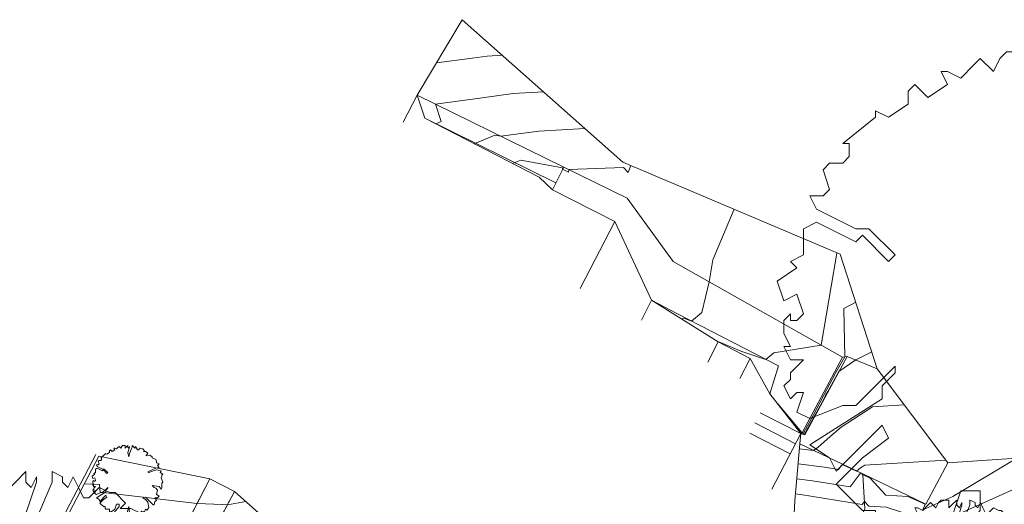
# Model space of a CAD drawing. Header units: metres. Extents: x 3490449 to 3490968, y 5754217 to 5754743.
# Tile 129 of 212: x 3490683 to 3490711, y 5754658 to 5754672. Entities that reach past the tile are written whole.
import ezdxf

# ---------------------------------------------------------------- set-up
doc = ezdxf.new("R2010")
doc.units = ezdxf.units.M
doc.header["$LTSCALE"] = 0.25
doc.linetypes.add('Kartierung-07$0$AUSGEZOGEN', pattern=[0])
for name, color, linetype, lineweight, true_color in [('Kartierung-07$0$$BRUCH', 7, 'Continuous', 18, 0x82563a), ('Kartierung-07$0$$HOEHEN_Haupt', 7, 'Continuous', 18, 0x82563a), ('Kartierung-07$0$$HOEHEN_Mittel', 7, 'Continuous', 18, 0x82563a), ('Kartierung-07$0$B_Bau', 7, 'Continuous', 18, 0x82563a), ('Kartierung-07$0$B_Baum', 7, 'Continuous', 18, 0x82563a), ('Kartierung-07$0$B_Befestigt', 7, 'Continuous', 18, 0x82563a), ('Kartierung-07$0$B_Hecke', 7, 'Continuous', 18, 0x82563a), ('Kartierung-07$0$B_Mauer', 7, 'Kartierung-07$0$AUSGEZOGEN', 18, 0x82563a), ('Kartierung-07$0$Hilfe_DGM', 7, 'Continuous', 18, 0x82563a)]:
    doc.layers.add(name, color=color, linetype=linetype, lineweight=lineweight, true_color=true_color)

# ---------------------------------------------------------------- blocks, each defined once
blk = doc.blocks.new('Kartierung-07$0$B_Baum')
at = {"layer": 'Kartierung-07$0$B_Baum'}
blk.add_lwpolyline([(-0.4417, -0.1918), (-0.4667, -0.1793), (-0.4542, -0.1418), (-0.4667, -0.1418), (-0.4792, -0.1543), (-0.4917, -0.1293), (-0.4792, -0.1168), (-0.4792, -0.1043), (-0.4542, -0.0793), (-0.4792, -0.0793), (-0.4917, -0.0543), (-0.4792, -0.0543), (-0.4917, -0.0293), (-0.4917, -0.0043), (-0.4792, 0.0082), (-0.4792, -0.0043), (-0.4667, -0.0043), (-0.4542, 0.0082), (-0.4667, 0.0457), (-0.4917, 0.0332), (-0.5042, 0.0707), (-0.4667, 0.0957), (-0.4792, 0.1082), (-0.4542, 0.1207), (-0.4542, 0.1457), (-0.4542, 0.1707), (-0.4292, 0.1832), (-0.3542, 0.1457), (-0.3417, 0.1582), (-0.2917, 0.1082), (-0.2792, 0.1207), (-0.3292, 0.1707), (-0.3542, 0.1707), (-0.4292, 0.2082), (-0.4417, 0.2332), (-0.4167, 0.2332), (-0.4042, 0.2457), (-0.4167, 0.2832), (-0.4042, 0.2957), (-0.3792, 0.2957), (-0.3667, 0.3082), (-0.3667, 0.3332), (-0.3792, 0.3332), (-0.3167, 0.3832), (-0.3167, 0.3957), (-0.2917, 0.3832), (-0.2542, 0.4082), (-0.2542, 0.4332), (-0.2417, 0.4457), (-0.2167, 0.4207), (-0.1792, 0.4457), (-0.1917, 0.4707), (-0.1792, 0.4707), (-0.1542, 0.4582), (-0.1292, 0.4832), (-0.1167, 0.4957), (-0.0917, 0.4707), (-0.0792, 0.4957), (-0.0667, 0.5082), (-0.0292, 0.5082), (-0.0292, 0.4707), (-0.0167, 0.4832), (0.0083, 0.5082), (0.0083, 0.4832), (0.0208, 0.4707), (0.0333, 0.4957), (0.0333, 0.4832), (0.0083, 0.4082), (0.0208, 0.3457), (0.0333, 0.3957), (0.0708, 0.4832), (0.0708, 0.5082), (0.0958, 0.4957), (0.0958, 0.4832), (0.1083, 0.4707), (0.1208, 0.4957), (0.1333, 0.4707), (0.1458, 0.4457), (0.1583, 0.4457), (0.1833, 0.4707), (0.2083, 0.4582), (0.2208, 0.4582), (0.2458, 0.4332), (0.2333, 0.4207), (0.2583, 0.4207), (0.2833, 0.4082), (0.2958, 0.3957), (0.2708, 0.3707), (0.2708, 0.3582), (0.3208, 0.3707), (0.3583, 0.3457), (0.3583, 0.3332), (0.4083, 0.3082), (0.4208, 0.2832), (0.4208, 0.2582), (0.4583, 0.2457), (0.4333, 0.2207), (0.4583, 0.1957), (0.4083, 0.1832), (0.2958, 0.1332), (0.3083, 0.1207), (0.4208, 0.1582), (0.4833, 0.1457), (0.4708, 0.1207), (0.5083, 0.0957), (0.4958, 0.0832), (0.4958, 0.0707), (0.4833, 0.0457), (0.5083, -0.0168), (0.4958, -0.0293), (0.4958, -0.0918), (0.4833, -0.1168), (0.4583, -0.0793), (0.3583, -0.0668), (0.3833, -0.0918), (0.4083, -0.1043), (0.4333, -0.1293), (0.4208, -0.1918), (0.4583, -0.2168), (0.4333, -0.2418), (0.3958, -0.2418), (0.4208, -0.2793), (0.3958, -0.2918), (0.3833, -0.3418), (0.3708, -0.3418), (0.2583, -0.2293), (0.2208, -0.2418), (0.2583, -0.2668), (0.2958, -0.3043), (0.3083, -0.3793), (0.2833, -0.4168), (0.2583, -0.4043), (0.2458, -0.4418), (0.2083, -0.4293), (0.1458, -0.5043), (0.1208, -0.4793), (0.0833, -0.5168), (0.0833, -0.4793), (0.0583, -0.5043), (0.0333, -0.5043), (0.0333, -0.4543), (0.0208, -0.3668), (-0.0167, -0.5043), (-0.0417, -0.5043), (-0.0667, -0.4793), (-0.1042, -0.4918), (-0.1292, -0.4918), (-0.1167, -0.4668), (-0.1417, -0.4543), (-0.1542, -0.4793), (-0.1917, -0.4543), (-0.1167, -0.3668), (-0.1167, -0.3293), (-0.1542, -0.3293), (-0.1792, -0.4043), (-0.2292, -0.4418), (-0.2542, -0.4418), (-0.2542, -0.4043), (-0.3042, -0.4043), (-0.3167, -0.3918), (-0.3167, -0.3668), (-0.3417, -0.3668), (-0.3917, -0.3168), (-0.3417, -0.2668), (-0.2917, -0.2293), (-0.3042, -0.2043), (-0.3917, -0.2918), (-0.4042, -0.2668), (-0.4417, -0.2418), (-0.3042, -0.1543), (-0.3042, -0.1293), (-0.2792, -0.1043), (-0.2792, -0.0918), (-0.3542, -0.1668), (-0.3792, -0.1668), (-0.4417, -0.1918)], dxfattribs=at)
blk = doc.blocks.new('Kartierung-07$0$Hecke')
at = {"layer": 'Kartierung-07$0$B_Hecke'}
blk.add_lwpolyline([(-0.447, -0.197), (-0.472, -0.185), (-0.46, -0.147), (-0.472, -0.147), (-0.485, -0.16), (-0.497, -0.135), (-0.485, -0.122), (-0.485, -0.11), (-0.46, -0.085), (-0.485, -0.085), (-0.497, -0.06), (-0.485, -0.06), (-0.497, -0.035), (-0.497, -0.01), (-0.485, 0.003), (-0.485, -0.01), (-0.472, -0.01), (-0.46, 0.003), (-0.472, 0.04), (-0.497, 0.028), (-0.51, 0.065), (-0.472, 0.09), (-0.485, 0.103), (-0.46, 0.115), (-0.46, 0.14), (-0.46, 0.165), (-0.435, 0.178), (-0.36, 0.14), (-0.347, 0.153), (-0.297, 0.103), (-0.285, 0.115), (-0.335, 0.165), (-0.36, 0.165), (-0.435, 0.203), (-0.447, 0.228), (-0.422, 0.228), (-0.41, 0.24), (-0.422, 0.278), (-0.41, 0.29), (-0.385, 0.29), (-0.372, 0.303), (-0.372, 0.328), (-0.385, 0.328), (-0.322, 0.378), (-0.322, 0.39), (-0.297, 0.378), (-0.26, 0.403), (-0.26, 0.428), (-0.247, 0.44), (-0.222, 0.415), (-0.185, 0.44), (-0.197, 0.465), (-0.185, 0.465), (-0.16, 0.453), (-0.135, 0.478), (-0.122, 0.49), (-0.097, 0.465), (-0.085, 0.49), (-0.072, 0.503), (-0.035, 0.503), (-0.035, 0.465), (-0.022, 0.478), (0.003, 0.503), (0.003, 0.478), (0.015, 0.465), (0.028, 0.49), (0.028, 0.478), (0.003, 0.403), (0.015, 0.34), (0.028, 0.39), (0.065, 0.478), (0.065, 0.503), (0.09, 0.49), (0.09, 0.478), (0.103, 0.465), (0.115, 0.49), (0.128, 0.465), (0.14, 0.44), (0.153, 0.44), (0.178, 0.465), (0.203, 0.453), (0.215, 0.453), (0.24, 0.428), (0.228, 0.415), (0.253, 0.415), (0.278, 0.403), (0.29, 0.39), (0.265, 0.365), (0.265, 0.353), (0.315, 0.365), (0.353, 0.34), (0.353, 0.328), (0.403, 0.303), (0.415, 0.278), (0.415, 0.253), (0.453, 0.24), (0.428, 0.215), (0.453, 0.19), (0.403, 0.178), (0.29, 0.128), (0.303, 0.115), (0.415, 0.153), (0.478, 0.14), (0.465, 0.115), (0.503, 0.09), (0.49, 0.078), (0.49, 0.065), (0.478, 0.04), (0.503, -0.022), (0.49, -0.035), (0.49, -0.097), (0.478, -0.122), (0.453, -0.085), (0.353, -0.072), (0.378, -0.097), (0.403, -0.11), (0.428, -0.135), (0.415, -0.197), (0.453, -0.222), (0.428, -0.247), (0.39, -0.247), (0.415, -0.285), (0.39, -0.297), (0.378, -0.347), (0.365, -0.347), (0.253, -0.235), (0.215, -0.247), (0.253, -0.272), (0.29, -0.31), (0.303, -0.385), (0.278, -0.422), (0.253, -0.41), (0.24, -0.447), (0.203, -0.435), (0.14, -0.51), (0.115, -0.485), (0.078, -0.522), (0.078, -0.485), (0.053, -0.51), (0.028, -0.51), (0.028, -0.46), (0.015, -0.372), (-0.022, -0.51), (-0.047, -0.51), (-0.072, -0.485), (-0.11, -0.497), (-0.135, -0.497), (-0.122, -0.472), (-0.147, -0.46), (-0.16, -0.485), (-0.197, -0.46), (-0.122, -0.372), (-0.122, -0.335), (-0.16, -0.335), (-0.185, -0.41), (-0.235, -0.447), (-0.26, -0.447), (-0.26, -0.41), (-0.31, -0.41), (-0.322, -0.397), (-0.322, -0.372), (-0.347, -0.372), (-0.397, -0.322), (-0.347, -0.272), (-0.297, -0.235), (-0.31, -0.21), (-0.397, -0.297), (-0.41, -0.272), (-0.447, -0.247), (-0.31, -0.16), (-0.31, -0.135), (-0.285, -0.11), (-0.285, -0.097), (-0.36, -0.172), (-0.385, -0.172), (-0.447, -0.197)], dxfattribs=at)

msp = doc.modelspace()

# ---------------------------------------------------------------- linework, layer by layer
at = {"layer": 'Kartierung-07$0$$BRUCH', "ltscale": 0.02}
for p, q in [((3490698.258, 5754668.012), (3490694.064, 5754670.077)), ((3490694.064, 5754670.077), (3490694.285, 5754669.41)), ((3490694.285, 5754669.41), (3490697.555, 5754667.722)), ((3490698.258, 5754668.012), (3490697.94, 5754667.365)), ((3490700.07, 5754667.12), (3490698.258, 5754668.012)), ((3490697.555, 5754667.722), (3490697.94, 5754667.365)), ((3490697.94, 5754667.365), (3490699.717, 5754666.461)), ((3490701.392, 5754665.312), (3490700.07, 5754667.12)), ((3490699.717, 5754666.461), (3490700.775, 5754664.204)), ((3490706.234, 5754662.574), (3490701.392, 5754665.312)), ((3490700.775, 5754664.204), (3490701.513, 5754663.817)), ((3490701.513, 5754663.817), (3490704.404, 5754662.321)), ((3490703.595, 5754662.532), (3490702.682, 5754663.013)), ((3490705.088, 5754660.431), (3490706.234, 5754662.574)), ((3490706.367, 5754662.596), (3490705.163, 5754660.348)), ((3490706.234, 5754662.574), (3490706.367, 5754662.596)), ((3490707.232, 5754662.235), (3490706.367, 5754662.596)), ((3490704.404, 5754662.321), (3490704.159, 5754661.522)), ((3490709.249, 5754659.548), (3490707.232, 5754662.235)), ((3490704.159, 5754661.522), (3490705.04, 5754660.39)), ((3490705.04, 5754660.39), (3490705.014, 5754660.092)), ((3490705.088, 5754660.431), (3490705.04, 5754660.39)), ((3490705.04, 5754660.39), (3490705.163, 5754660.348)), ((3490705.014, 5754660.092), (3490706.838, 5754659.221)), ((3490684.952, 5754659.738), (3490679.811, 5754649.938)), ((3490708.625, 5754658.37), (3490709.249, 5754659.548)), ((3490706.876, 5754658.236), (3490706.822, 5754659.204)), ((3490706.838, 5754659.221), (3490708.625, 5754658.37)), ((3490685.22, 5754653.465), (3490688.132, 5754659.094)), ((3490688.837, 5754658.727), (3490685.864, 5754653.171))]:
    msp.add_line(p, q, dxfattribs=at)
at = {"layer": 'Kartierung-07$0$$HOEHEN_Haupt', "ltscale": 0.02}
for points in [[(3490696.795, 5754668.114), (3490697.035, 5754668.215), (3490698.219, 5754667.996), (3490698.228, 5754667.95), (3490698.394, 5754667.868), (3490698.403, 5754667.941), (3490699.965, 5754668.004), (3490700.099, 5754667.858), (3490700.183, 5754668.058)], [(3490708.003, 5754661.208), (3490707.091, 5754661.153), (3490706.196, 5754660.567), (3490705.87, 5754660.292), (3490705.544, 5754660.002), (3490705.408, 5754659.904), (3490705.002, 5754659.954)]]:
    msp.add_lwpolyline(points, dxfattribs=at)
at = {"layer": 'Kartierung-07$0$$HOEHEN_Mittel', "ltscale": 0.02}
for points in [[(3490694.614, 5754670.996), (3490694.614, 5754670.996), (3490695.634, 5754671.132), (3490696.072, 5754671.191), (3490696.501, 5754671.217)], [(3490694.594, 5754669.251), (3490694.754, 5754669.319), (3490694.754, 5754669.319), (3490694.588, 5754669.819), (3490695.92, 5754669.998), (3490696.811, 5754670.117), (3490697.681, 5754670.169)], [(3490698.861, 5754669.122), (3490697.549, 5754669.043), (3490696.461, 5754668.897), (3490696.282, 5754668.93), (3490695.695, 5754668.683)], [(3490703.134, 5754666.807), (3490702.525, 5754665.361), (3490702.418, 5754664.732), (3490702.212, 5754663.855), (3490701.917, 5754663.608), (3490701.695, 5754663.692), (3490701.626, 5754663.673)], [(3490702.651, 5754663.032), (3490702.653, 5754663.033), (3490702.697, 5754663.016), (3490703.354, 5754662.735), (3490703.613, 5754662.65), (3490704.043, 5754662.508), (3490704.267, 5754662.696), (3490705.625, 5754662.919), (3490706.054, 5754665.44), (3490706.067, 5754665.514), (3490706.084, 5754665.557)], [(3490706.616, 5754664.146), (3490706.276, 5754663.97), (3490706.299, 5754662.585), (3490706.047, 5754662.134), (3490705.705, 5754661.49), (3490705.393, 5754660.9), (3490705.117, 5754660.399), (3490705.07, 5754660.415), (3490704.382, 5754661.236)], [(3490707.072, 5754662.73), (3490706.614, 5754662.493), (3490706.133, 5754662.159), (3490705.816, 5754661.591), (3490705.754, 5754661.475), (3490705.698, 5754661.369), (3490705.146, 5754660.367), (3490705.051, 5754660.399), (3490704.793, 5754660.707)], [(3490704.89, 5754658.661), (3490705.034, 5754658.644), (3490706.798, 5754658.352), (3490706.864, 5754658.444), (3490706.988, 5754658.309), (3490707.491, 5754658.28), (3490708.36, 5754657.996), (3490708.152, 5754657.446), (3490712.903, 5754659.585), (3490713.303, 5754659.824)], [(3490704.927, 5754659.092), (3490705.38, 5754659.036), (3490706.46, 5754658.858), (3490706.74, 5754659.246), (3490706.825, 5754659.207), (3490707.033, 5754659.109), (3490707.474, 5754658.627), (3490708.105, 5754658.59), (3490708.601, 5754658.366), (3490708.54, 5754658.203), (3490709.396, 5754658.589), (3490711.224, 5754659.683)], [(3490709.19, 5754659.627), (3490706.873, 5754659.487), (3490706.75, 5754659.407), (3490706.641, 5754659.315), (3490706.225, 5754659.506), (3490706.122, 5754659.363), (3490705.726, 5754659.429), (3490704.965, 5754659.523)], [(3490689.162, 5754658.438), (3490688.635, 5754658.35), (3490688.481, 5754658.355), (3490687.767, 5754658.388), (3490685.653, 5754658.63), (3490684.996, 5754658.706), (3490684.975, 5754658.927), (3490684.537, 5754658.946)]]:
    msp.add_lwpolyline(points, dxfattribs=at)
at = {"layer": 'Kartierung-07$0$B_Bau', "ltscale": 0.02}
for p, q in [((3490705.04, 5754660.39, 177.54), (3490703.883, 5754660.985, 177.602)), ((3490704.889, 5754660.097, 177.54), (3490703.732, 5754660.692, 177.602)), ((3490704.738, 5754659.803, 177.54), (3490703.581, 5754660.398, 177.602)), ((3490705.04, 5754660.39, 177.54), (3490704.219, 5754658.795, 177.602))]:
    msp.add_line(p, q, dxfattribs=at)
for points in [[(3490702.682, 5754663.013), (3490702.385, 5754662.435)], [(3490703.595, 5754662.532), (3490702.682, 5754663.013)], [(3490703.595, 5754662.532), (3490703.302, 5754661.963)]]:
    msp.add_lwpolyline(points, dxfattribs=at)
at = {"layer": 'Kartierung-07$0$B_Befestigt', "ltscale": 0.02}
for p, q in [((3490694.064, 5754670.077, 177.621), (3490693.666, 5754669.297, 177.587)), ((3490698.258, 5754668.012, 177.8), (3490694.064, 5754670.077, 177.8)), ((3490698.037, 5754667.563, 177.8), (3490694.285, 5754669.41, 177.8))]:
    msp.add_line(p, q, dxfattribs=at)
for points in [[(3490705.088, 5754660.431), (3490706.234, 5754662.574), (3490701.392, 5754665.312), (3490700.07, 5754667.12), (3490698.258, 5754668.012), (3490697.94, 5754667.365), (3490699.717, 5754666.461)], [(3490699.717, 5754666.461), (3490698.729, 5754664.539)], [(3490700.775, 5754664.204), (3490700.484, 5754663.637)], [(3490700.775, 5754664.204), (3490701.513, 5754663.817), (3490704.404, 5754662.321)], [(3490705.04, 5754660.39), (3490705.014, 5754660.092), (3490706.838, 5754659.221), (3490708.625, 5754658.37), (3490709.249, 5754659.548), (3490707.232, 5754662.235), (3490706.367, 5754662.596), (3490705.163, 5754660.348)], [(3490706.234, 5754662.574), (3490706.367, 5754662.596)], [(3490704.404, 5754662.321), (3490704.159, 5754661.522)], [(3490705.088, 5754660.431), (3490705.04, 5754660.39)], [(3490705.04, 5754660.39), (3490705.163, 5754660.348)], [(3490703.823, 5754651.986), (3490706.876, 5754658.236), (3490706.822, 5754659.204)], [(3490688.837, 5754658.727), (3490685.864, 5754653.171), (3490685.298, 5754652.117), (3490685.666, 5754651.866), (3490685.983, 5754651.519), (3490694.873, 5754646.995), (3490696.305, 5754645.897), (3490697.028, 5754644.302), (3490697.22, 5754642.29), (3490698.639, 5754641.485), (3490698.402, 5754641.069), (3490696.748, 5754642.004), (3490696.606, 5754644.176), (3490695.888, 5754645.654), (3490694.626, 5754646.583), (3490685.756, 5754651.137), (3490684.209, 5754651.683), (3490685.133, 5754653.409), (3490685.22, 5754653.465), (3490688.132, 5754659.094)]]:
    msp.add_lwpolyline(points, dxfattribs=at)
at = {"layer": 'Kartierung-07$0$B_Mauer', "ltscale": 0.02}
for points in [[(3490684.863, 5754659.784), (3490679.722, 5754649.984)], [(3490684.952, 5754659.738), (3490679.811, 5754649.938)]]:
    msp.add_lwpolyline(points, dxfattribs=at)
at = {"layer": 'Kartierung-07$0$Hilfe_DGM', "ltscale": 0.02}
for points in [[(3490704.757, 5754656.205), (3490704.872, 5754658.459), (3490705.014, 5754660.092), (3490705.04, 5754660.39), (3490704.159, 5754661.522), (3490703.595, 5754662.532), (3490702.682, 5754663.013), (3490700.775, 5754664.204), (3490699.717, 5754666.461), (3490697.94, 5754667.365), (3490697.555, 5754667.722), (3490694.285, 5754669.41), (3490694.064, 5754670.077), (3490695.356, 5754672.233), (3490699.947, 5754668.158), (3490706.173, 5754665.519), (3490707.232, 5754662.235), (3490709.249, 5754659.548), (3490713.885, 5754659.864)], [(3490679.811, 5754649.938), (3490684.952, 5754659.738), (3490688.132, 5754659.094), (3490688.837, 5754658.727), (3490691.624, 5754656.248)]]:
    msp.add_lwpolyline(points, dxfattribs=at)

# ---------------------------------------------------------------- block references
at = {"layer": 'Kartierung-07$0$B_Baum'}
for p, xscale, yscale, zscale in [((3490711.932, 5754663.691, 335.399), 15, 15, 15), ((3490682.767, 5754653.198, 332.159), 12, 12, 12), ((3490709.457, 5754655.436, 332.432), 6, 6, 6)]:
    msp.add_blockref('Kartierung-07$0$B_Baum', p, dxfattribs=dict(at, xscale=xscale, yscale=yscale, zscale=zscale))
at = {"layer": 'Kartierung-07$0$B_Hecke', "ltscale": 0.02, "xscale": 2, "yscale": 2, "zscale": 2}
msp.add_blockref('Kartierung-07$0$Hecke', (3490685.778, 5754659.04), dxfattribs=at)

doc.saveas('drawing.dxf')
